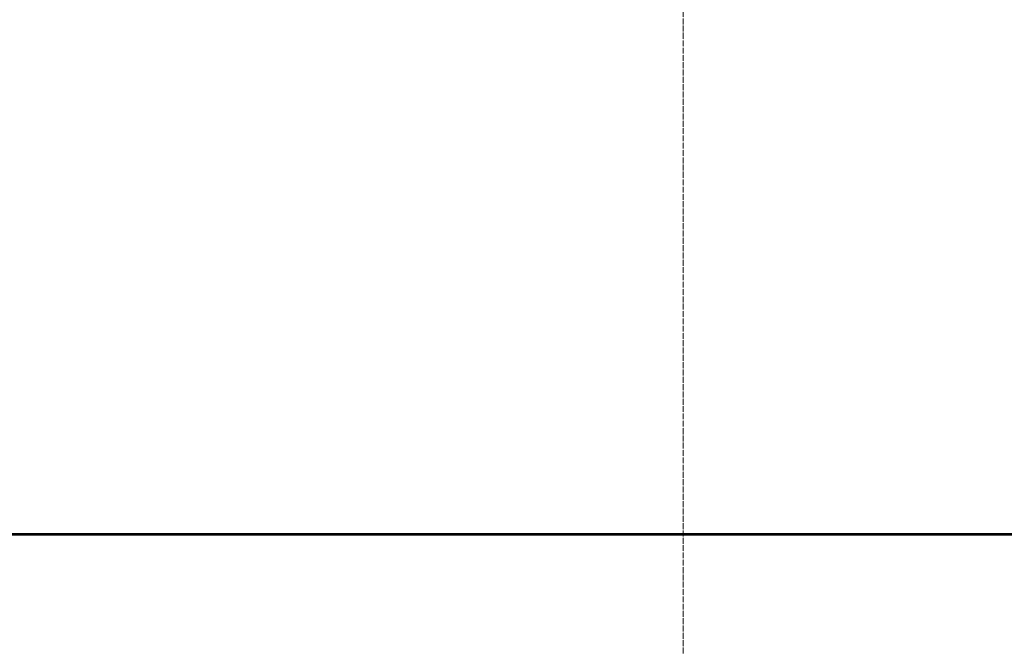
# Model space of a CAD drawing. Header units: millimetres. Extents: x -290 to 116110, y -2975 to 80225.
# Tile 217 of 247: x 67313 to 70693, y 68161 to 70311. Entities that reach past the tile are written whole.
import ezdxf

# ---------------------------------------------------------------- set-up
doc = ezdxf.new("R2010")
doc.units = ezdxf.units.MM
doc.linetypes.add('ADSK_Линия сетки', pattern=[25, 20, -2.5, 0, -2.5])
for name, color, linetype, lineweight in [('Оси', 7, 'Continuous', 9), ('Перекрытия', 7, 'Continuous', 18), ('Стены разрез', 7, 'Continuous', 40)]:
    doc.layers.add(name, color=color, linetype=linetype, lineweight=lineweight)

# ---------------------------------------------------------------- blocks, each defined once
blk = doc.blocks.new('135_SLK_GD_AR_rvt-1-B2_-11_400__На лист секция 4_-11_400')
at = {"layer": 'Перекрытия', "color": 253, "true_color": 0xaaaaaa}
blk.add_line((-13064824.7, -9230415.3), (-13073604.7, -9230415.3), dxfattribs=at)
at = {"layer": 'Стены разрез', "color": 253, "true_color": 0xaaaaaa}
for p, q in [((-13064826.7, -9230415.3), (-13073814.7, -9230415.3)), ((-13073814.7, -9230417.3), (-13064826.7, -9230417.3))]:
    blk.add_line(p, q, dxfattribs=at)
blk = doc.blocks.new('A$Cc005853f')
at = {"layer": 'Оси', "color": 253, "linetype": 'ADSK_Линия сетки', "true_color": 0xaaaaaa}
blk.add_line((67503.1, 2607.6), (67503.1, 76893.1), dxfattribs=at)
at = {"lineweight": 5}
blk.add_blockref('135_SLK_GD_AR_rvt-1-B2_-11_400__На лист секция 4_-11_400', (13133512.8, 9298039.8), dxfattribs=at)

msp = doc.modelspace()

# ---------------------------------------------------------------- block references
msp.add_blockref('A$Cc005853f', (2087, 921.7))

doc.saveas('drawing.dxf')
